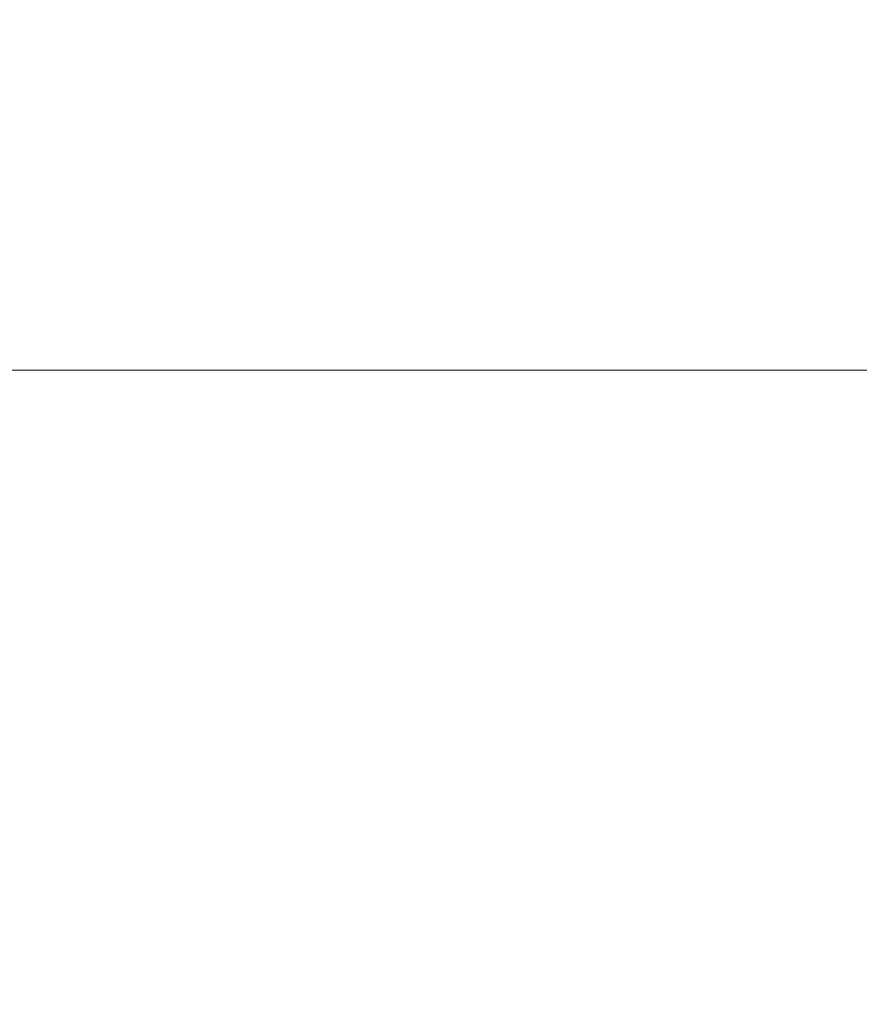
# Model space of a CAD drawing. Header units: millimetres. Extents: x -75 to 75, y -113 to 90.
# Tile 74 of 256: x -17.9083 to -17.8133, y -24.0533 to -23.9419. Entities that reach past the tile are written whole.
import ezdxf

# ---------------------------------------------------------------- set-up
doc = ezdxf.new("R2010")
doc.units = ezdxf.units.MM
doc.layers.add('M-520-M_DRAINAGE_FW', color=2, linetype='Continuous', lineweight=30)

# ---------------------------------------------------------------- blocks, each defined once
blk = doc.blocks.new('FFAS1321-609500BF0 - Acacia Evolution Concealed Bath _ Shower Mixer with U-box-3507-3D View 1')
at = {"layer": 'M-520-M_DRAINAGE_FW', "lineweight": 9}
mesh = blk.add_polyface(dxfattribs=at)
corners = [(22, -23.98152, 37.57385), (-22, -23.98152, 37.57385), (-22, -14.02245, 42.21784), (-21.79886, -12.23729, 43.05027), (-21.20553, -10.54164, 43.84097), (-20.24975, -9.02054, 44.55027), (-18.97946, -7.75025, 45.14262), (-17.45836, -6.79447, 45.5883), (-15.76271, -6.20114, 45.86498), (-13.97755, -6, 45.95877), (13.98744, -6, 45.95877), (15.7704, -6.20089, 45.86509), (17.46396, -6.79349, 45.58876), (18.98319, -7.74809, 45.14362), (20.25191, -9.01681, 44.55201), (21.20651, -10.53604, 43.84358), (21.79911, -12.2296, 43.05386), (22, -14.01257, 42.22245)]
mesh.append_faces([[corners[k] for k in face] for face in [(12, 10, 11)]], dxfattribs={"vtx0": -1})
mesh.append_faces([[corners[k] for k in face] for face in [(14, 10, 13), (17, 10, 16), (0, 10, 17), (2, 9, 1)]], dxfattribs={"vtx0": -1, "vtx1": -1})
mesh.append_faces([[corners[k] for k in face] for face in [(10, 12, 13), (10, 14, 15), (9, 6, 7), (9, 3, 4), (9, 4, 5)]], dxfattribs={"vtx0": -1, "vtx2": -1})
mesh.append_faces([[corners[k] for k in face] for face in [(15, 16, 10), (5, 6, 9), (2, 3, 9)]], dxfattribs={"vtx1": -1, "vtx2": -1})
mesh.append_faces([[corners[k] for k in face] for face in [(9, 10, 0, 1)]], dxfattribs={"vtx1": -1, "vtx3": -1})
mesh.append_faces([[corners[k] for k in face] for face in [(7, 8, 9)]], dxfattribs={"vtx2": -1})
mesh = blk.add_polyface(dxfattribs=at)
corners = [(22, -32.43389, 35.70001), (-22, -32.43389, 35.70001), (-22, -28.10509, 36.17409), (-22, -23.98152, 37.57385), (22, -23.98152, 37.57385), (22, -28.10509, 36.17409)]
mesh.append_faces([[corners[k] for k in face] for face in [(2, 3, 4, 5), (5, 0, 1, 2)]], dxfattribs={"vtx3": -1})

msp = doc.modelspace()

# ---------------------------------------------------------------- block references
at = {"layer": 'M-520-M_DRAINAGE_FW', "lineweight": 9}
msp.add_blockref('FFAS1321-609500BF0 - Acacia Evolution Concealed Bath _ Shower Mixer with U-box-3507-3D View 1', (0, 0), dxfattribs=at)

doc.saveas('drawing.dxf')
